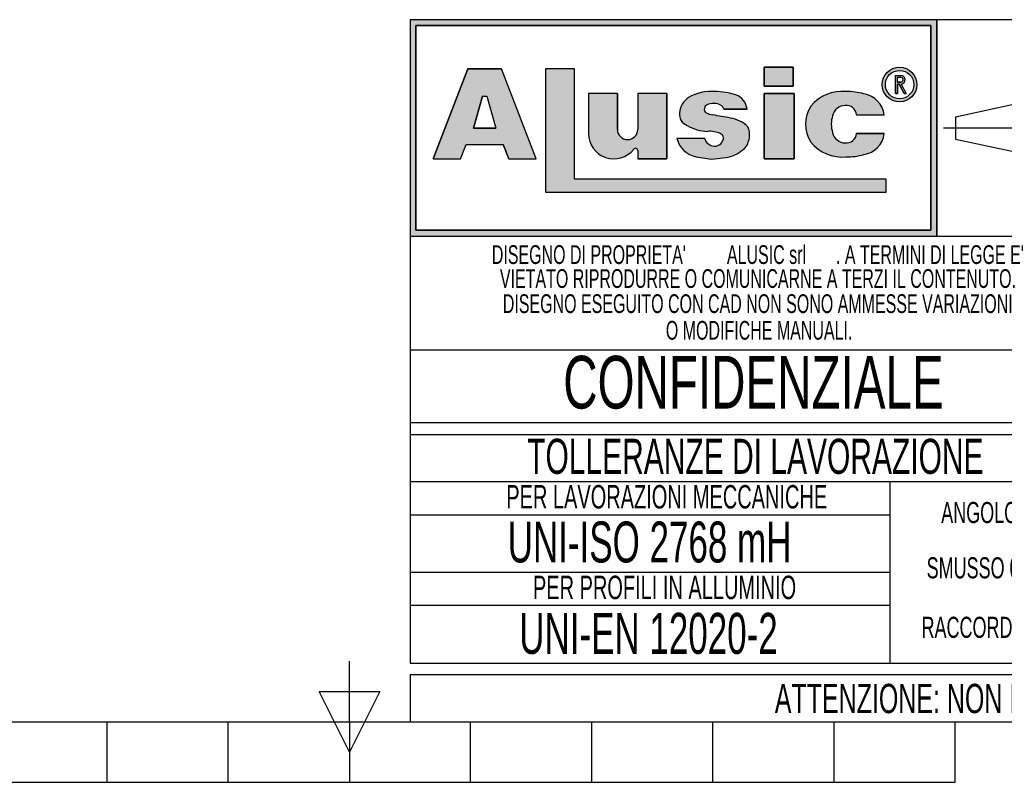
# Model space of a CAD drawing. Header units: millimetres. Extents: x 0 to 420, y 0 to 297.
# Tile 4 of 19: x 182 to 266, y 0 to 65. Entities that reach past the tile are written whole.
import ezdxf
from ezdxf.enums import TextEntityAlignment as Align

# ---------------------------------------------------------------- set-up
doc = ezdxf.new("R2010")
doc.units = ezdxf.units.MM
doc.linetypes.add('CENTERX2', pattern=[20.319999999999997, 12.7, -2.54, 2.54, -2.54])
doc.layers.add('CARTIGLIO', color=140, linetype='Continuous')
doc.styles.add('SLDTEXTSTYLE0', font='TXT', dxfattribs={"width": 0.6382978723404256})
doc.styles.add('SLDTEXTSTYLE1', font='TXT', dxfattribs={"width": 0.675})

# ---------------------------------------------------------------- blocks, each defined once
blk = doc.blocks.new('SW_NOTE_0_1')
at = {"layer": 'CARTIGLIO', "color": 0, "insert": (85.40558510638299, 3.222669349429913), "char_height": 2.5, "attachment_point": 2, "style": 'SLDTEXTSTYLE0'}
blk.add_mtext("ATTENZIONE: NON INTERPRETARE IL DISEGNO. IN CASO DI QUOTE MANCANTI O POCO CHIARE CONSULTARE L'UFFICIO TECNICO", dxfattribs=at)
blk = doc.blocks.new('SW_NOTE_0_14')
at = {"layer": 'CARTIGLIO', "color": 0, "insert": (6.67819148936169, 2.320321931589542), "char_height": 1.8, "attachment_point": 2, "style": 'SLDTEXTSTYLE0'}
blk.add_mtext("ANGOLO ±10'", dxfattribs=at)
blk = doc.blocks.new('SW_NOTE_0_15')
at = {"layer": 'CARTIGLIO', "color": 0, "insert": (23.93617021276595, 3.867203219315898), "char_height": 3, "attachment_point": 2, "style": 'SLDTEXTSTYLE0'}
blk.add_mtext('TOLLERANZE DI LAVORAZIONE', dxfattribs=at)
blk = doc.blocks.new('SW_NOTE_0_16')
at = {"layer": 'CARTIGLIO', "color": 0, "insert": (21.07265624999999, 5.800804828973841), "char_height": 4.500000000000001, "attachment_point": 2, "style": 'SLDTEXTSTYLE1'}
blk.add_mtext('CONFIDENZIALE', dxfattribs=at)
blk = doc.blocks.new('SW_NOTE_0_17')
at = {"layer": 'CARTIGLIO', "color": 0, "insert": (28.04255319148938, 2.062508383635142), "char_height": 1.6, "attachment_point": 2, "style": 'SLDTEXTSTYLE0'}
blk.add_mtext('DISEGNO ESEGUITO CON CAD NON SONO AMMESSE VARIAZIONI', dxfattribs=at)
blk = doc.blocks.new('SW_NOTE_0_18')
at = {"layer": 'CARTIGLIO', "color": 0, "insert": (27.3404255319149, 2.062508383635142), "char_height": 1.6, "attachment_point": 2, "style": 'SLDTEXTSTYLE0'}
blk.add_mtext('VIETATO RIPRODURRE O COMUNICARNE A TERZI IL CONTENUTO.', dxfattribs=at)
blk = doc.blocks.new('SW_NOTE_0_19')
at = {"layer": 'CARTIGLIO', "color": 0, "insert": (7.587765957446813, 2.320321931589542), "char_height": 1.8, "attachment_point": 2, "style": 'SLDTEXTSTYLE0'}
blk.add_mtext('SMUSSO 0.5x45°', dxfattribs=at)
blk = doc.blocks.new('SW_NOTE_0_20')
at = {"layer": 'CARTIGLIO', "color": 0, "insert": (10.40425531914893, 2.062508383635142), "char_height": 1.6, "attachment_point": 2, "style": 'SLDTEXTSTYLE0'}
blk.add_mtext('O MODIFICHE MANUALI.', dxfattribs=at)
blk = doc.blocks.new('SW_NOTE_0_21')
at = {"layer": 'CARTIGLIO', "color": 0, "char_height": 1.6, "attachment_point": 2, "style": 'SLDTEXTSTYLE0'}
for s, insert in [("DISEGNO DI PROPRIETA'", (10.27659574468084, 2.062508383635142)), ('ALUSIC srl', (25.45120500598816, 2.062508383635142)), (". A TERMINI DI LEGGE E'", (39.41078027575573, 2.062508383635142))]:
    blk.add_mtext(s, dxfattribs=dict(at, insert=insert))
blk = doc.blocks.new('SW_NOTE_0_22')
at = {"layer": 'CARTIGLIO', "color": 0, "insert": (8.569148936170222, 2.320321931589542), "char_height": 1.8, "attachment_point": 2, "style": 'SLDTEXTSTYLE0'}
blk.add_mtext('RACCORDO R 0.5', dxfattribs=at)
blk = doc.blocks.new('SW_NOTE_0_23')
at = {"layer": 'CARTIGLIO', "color": 0, "insert": (18.30319148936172, 2.578135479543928), "char_height": 2, "attachment_point": 2, "style": 'SLDTEXTSTYLE0'}
blk.add_mtext('PER LAVORAZIONI MECCANICHE', dxfattribs=at)
blk = doc.blocks.new('SW_NOTE_0_24')
at = {"layer": 'CARTIGLIO', "color": 0, "insert": (15.68484042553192, 4.511737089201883), "char_height": 3.5, "attachment_point": 2, "style": 'SLDTEXTSTYLE0'}
blk.add_mtext('UNI-ISO 2768 mH', dxfattribs=at)
blk = doc.blocks.new('SW_NOTE_0_25')
at = {"layer": 'CARTIGLIO', "color": 0, "insert": (13.85638297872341, 2.578135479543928), "char_height": 2, "attachment_point": 2, "style": 'SLDTEXTSTYLE0'}
blk.add_mtext('PER PROFILI IN ALLUMINIO', dxfattribs=at)
blk = doc.blocks.new('SW_NOTE_0_26')
at = {"layer": 'CARTIGLIO', "color": 0, "insert": (14.05585106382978, 4.511737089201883), "char_height": 3.5, "attachment_point": 2, "style": 'SLDTEXTSTYLE0'}
blk.add_mtext('UNI-EN 12020-2', dxfattribs=at)
blk = doc.blocks.new('Cartiglio ALUSIC')
at = {"layer": 'CARTIGLIO'}
h = blk.add_hatch(color=256, dxfattribs=at)
h.paths.add_polyline_path([(113.971100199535, 149.9990413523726), (113.971100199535, 131.4990413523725), (158.971100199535, 131.4990413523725), (158.971100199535, 149.9990413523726)], flags=0)
h.paths.add_polyline_path([(114.471100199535, 131.9990413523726), (114.471100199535, 149.4990413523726), (158.471100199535, 149.4990413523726), (158.471100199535, 131.9990413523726)], flags=0)
h = blk.add_hatch(color=256, dxfattribs=at)
h.paths.add_polyline_path([(118.292263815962, 138.1064632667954), (118.7611454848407, 139.3206628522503), (121.9303757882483, 139.3206628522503), (122.3992574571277, 138.1064632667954), (124.7510688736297, 138.1064632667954), (121.7833115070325, 145.7916640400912), (118.9082097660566, 145.7916640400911), (115.9404523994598, 138.1064632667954)], flags=0)
h.paths.add_polyline_path([(119.3961687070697, 140.7216809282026), (120.1708764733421, 143.4547391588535), (120.5206447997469, 143.4547391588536), (121.2953525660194, 140.721680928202)], flags=0)
for points in [[(128.0219401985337, 145.7956943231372), (125.5527056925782, 145.7956943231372), (125.5527056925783, 135.2696801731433), (154.6424359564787, 135.2696801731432), (154.6424359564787, 136.3597302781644), (128.0219401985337, 136.3597302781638)], [(144.2116339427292, 145.9308884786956), (144.2116339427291, 144.3245774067), (146.6985305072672, 144.3245774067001), (146.6985305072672, 145.9308884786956)], [(146.7838932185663, 143.6808359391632), (144.2116339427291, 143.6808359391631), (144.2116339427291, 138.1064632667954), (146.7838932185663, 138.1064632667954)]]:
    blk.add_hatch(color=256, dxfattribs=at).paths.add_polyline_path(points, flags=0)
h = blk.add_hatch(color=256, dxfattribs=at)
edge = h.paths.add_edge_path(flags=0)
edge.add_arc((155.7921827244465, 144.4510199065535), 1.479868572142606, 0, 360)
edge = h.paths.add_edge_path(flags=0)
edge.add_arc((155.7921827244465, 144.4510199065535), 1.214864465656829, 0, 360)
h = blk.add_hatch(color=256, dxfattribs=at)
edge = h.paths.add_edge_path(flags=0)
edge.add_arc((155.8903200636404, 144.8676091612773), 0.3723980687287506, 277.1406326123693, 450.0000000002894)
edge.add_line((155.8903200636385, 145.240007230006), (155.450204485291, 145.240007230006))
edge.add_line((155.450204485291, 145.240007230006), (155.450204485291, 143.6880606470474))
edge.add_line((155.450204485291, 143.6880606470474), (155.605611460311, 143.6880606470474))
edge.add_line((155.605611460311, 143.6880606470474), (155.605611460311, 144.4952110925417))
edge.add_line((155.605611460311, 144.4952110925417), (155.764003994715, 144.4952110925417))
edge.add_line((155.764003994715, 144.4952110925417), (156.171212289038, 143.6880606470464))
edge.add_line((156.171212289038, 143.6880606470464), (156.3452765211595, 143.6880606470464))
edge.add_line((156.3452765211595, 143.6880606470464), (155.9366110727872, 144.4980993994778))
edge = h.paths.add_edge_path(flags=0)
edge.add_line((155.6056114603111, 145.0846002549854), (155.8903200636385, 145.0846002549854))
edge.add_arc((155.8903200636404, 144.8676091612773), 0.2169910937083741, -90.00000000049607, 90.00000000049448, ccw=False)
edge.add_line((155.8903200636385, 144.6506180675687), (155.6056114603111, 144.6506180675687))
edge.add_line((155.6056114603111, 144.6506180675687), (155.6056114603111, 145.0846002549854))
h = blk.add_hatch(color=256, dxfattribs=at)
edge = h.paths.add_edge_path(flags=0)
edge.add_line((139.7219511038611, 138.0874905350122), (140.9616140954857, 138.2313935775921))
edge.add_arc((140.6251358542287, 140.9172664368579), 2.706867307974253, 277.1406456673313, 311.0032214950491)
edge.add_arc((141.7459062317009, 139.8536948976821), 1.178212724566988, 303.7868133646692, 347.8980612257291)
edge.add_arc((141.0550130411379, 140.1458147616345), 1.920162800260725, 343.6935231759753, 381.4193527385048)
edge.add_arc((140.9170023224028, 138.8528855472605), 2.77207698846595, 46.00269433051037, 81.25096772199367)
edge.add_arc((133.1604335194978, 99.54681763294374), 42.8338661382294, 78.993004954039, 81.01866969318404)
edge.add_arc((140.0875549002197, 143.5111497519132), 1.672976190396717, 238.77709912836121, 261.74465207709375, ccw=False)
edge.add_arc((139.511171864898, 142.3534770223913), 0.3988810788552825, 114.64010585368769, 223.1865854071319, ccw=False)
edge.add_arc((139.9292750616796, 141.471492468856), 1.374925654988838, 90.51660503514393, 115.15343256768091, ccw=False)
edge.add_arc((139.978971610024, 141.8617877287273), 0.986530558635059, 50.69488274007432, 93.60864602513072, ccw=False)
edge.add_arc((140.2656634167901, 142.2302567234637), 0.519939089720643, 14.547573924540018, 49.4198797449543, ccw=False)
edge.add_line((140.7689329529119, 142.3608569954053), (142.7634621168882, 142.3608569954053))
edge.add_arc((141.3534729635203, 142.2214802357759), 1.416861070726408, 5.645321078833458, 71.38339334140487)
edge.add_arc((140.0918708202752, 138.6413140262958), 5.212710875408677, 70.80435731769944, 90.86664277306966)
edge.add_arc((139.6876943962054, 140.01898057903), 3.848224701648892, 85.15036290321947, 119.9120405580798)
edge.add_arc((138.7589405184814, 141.8826763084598), 1.774008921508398, 123.9309471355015, 174.9914571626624)
edge.add_arc((138.007121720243, 141.9227892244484), 1.021881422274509, 173.5516105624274, 249.3813116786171)
edge.add_arc((139.4480837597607, 143.8857829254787), 3.430150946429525, 238.3320469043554, 269.1908231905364)
edge.add_arc((139.5671105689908, 138.3083973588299), 2.154096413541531, 64.99796384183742, 94.45891481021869, ccw=False)
edge.add_arc((140.3551381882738, 139.8813550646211), 0.398545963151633, -35.586121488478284, 72.11412463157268, ccw=False)
edge.add_arc((139.9862171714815, 139.9393420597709), 0.7512299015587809, 245.201083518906, 337.29941344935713, ccw=False)
edge.add_arc((139.934335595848, 140.0154535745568), 0.8024620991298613, 192.5591591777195, 250.8523518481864, ccw=False)
edge.add_line((139.1510748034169, 139.8409601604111), (136.768183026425, 139.8409601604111))
edge.add_arc((138.8654850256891, 140.4022414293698), 2.1711085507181, 194.9824340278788, 258.3364147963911)
edge.add_line((138.4265630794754, 138.2759630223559), (139.7219511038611, 138.0874905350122))
h = blk.add_hatch(color=256, dxfattribs=at)
edge = h.paths.add_edge_path(flags=0)
edge.add_arc((151.1448446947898, 140.5631500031), 1.095489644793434, 191.1589777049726, 269.9285492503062, ccw=False)
edge.add_arc((152.2932291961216, 141.066632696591), 2.335462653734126, 162.1599290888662, 197.8400709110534, ccw=False)
edge.add_arc((151.1448446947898, 141.5701153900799), 1.095489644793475, 90.07145075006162, 168.8410222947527, ccw=False)
edge.add_arc((151.2517282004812, 141.8150308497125), 0.8574339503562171, 2.566657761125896, 97.25285314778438, ccw=False)
edge.add_line((152.108301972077, 141.8534281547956), (154.4848142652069, 141.8534281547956))
edge.add_arc((152.4212904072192, 141.6061501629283), 2.078287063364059, 6.833333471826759, 81.00039250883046)
edge.add_arc((151.336234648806, 138.6914263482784), 5.163706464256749, 74.1517675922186, 91.31975036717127)
edge.add_arc((150.8738064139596, 140.4366829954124), 3.434301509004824, 84.25969198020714, 140.8312604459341)
edge.add_arc((150.5707293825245, 141.0666326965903), 2.817144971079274, 146.8823062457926, 213.1176937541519)
edge.add_arc((150.87380641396, 141.6965823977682), 3.434301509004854, 219.1687395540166, 275.7403080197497)
edge.add_arc((151.3362346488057, 143.4418390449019), 5.163706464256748, 268.6802496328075, 285.8482324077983)
edge.add_arc((152.4212904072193, 140.5271152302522), 2.078287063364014, 278.9996074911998, 353.1666665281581)
edge.add_line((154.4848142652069, 140.2798372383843), (152.1083019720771, 140.2798372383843))
edge.add_arc((151.2517282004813, 140.3182345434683), 0.8574339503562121, 262.7471468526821, 357.4333422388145, ccw=False)
h = blk.add_hatch(color=256, dxfattribs=at)
edge = h.paths.add_edge_path(flags=0)
edge.add_arc((132.5578484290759, 140.6186164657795), 0.8721260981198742, 180, 360, ccw=False)
edge.add_line((131.6857223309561, 140.6186164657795), (131.6857223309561, 143.6808359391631))
edge.add_line((131.6857223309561, 143.6808359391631), (129.2243885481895, 143.6808359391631))
edge.add_line((129.2243885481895, 143.6808359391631), (129.2243885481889, 140.2640777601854))
edge.add_arc((131.3820030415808, 140.2640777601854), 2.157614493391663, 180, 321.9680973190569)
edge.add_arc((133.2350345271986, 138.8146685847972), 0.1949400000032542, 3.751097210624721e-10, 141.9680973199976, ccw=False)
edge.add_line((133.4299745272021, 138.8146685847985), (133.4299745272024, 138.106463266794))
edge.add_line((133.4299745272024, 138.106463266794), (135.91068894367, 138.106463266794))
edge.add_line((135.91068894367, 138.106463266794), (135.9106889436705, 143.6808359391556))
edge.add_line((135.9106889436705, 143.6808359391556), (133.4299745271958, 143.6808359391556))
edge.add_line((133.4299745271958, 143.6808359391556), (133.4299745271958, 140.6186164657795))
for p, q in [((113.971100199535, 149.9990413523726), (113.971100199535, 131.4990413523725)), ((113.971100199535, 149.9990413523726), (113.971100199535, 94.99904135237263)), ((173.971100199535, 149.9990413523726), (113.971100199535, 149.9990413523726)), ((158.971100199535, 149.9990413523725), (113.971100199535, 149.9990413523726)), ((113.971100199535, 149.9990413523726), (113.971100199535, 131.4990413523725)), ((113.971100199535, 149.9990413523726), (113.971100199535, 115.5498549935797)), ((158.971100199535, 131.4990413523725), (158.971100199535, 149.9990413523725)), ((158.971100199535, 149.9990413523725), (158.971100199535, 131.4990413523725)), ((114.471100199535, 131.9990413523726), (114.471100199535, 149.4990413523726)), ((114.471100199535, 149.4990413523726), (114.471100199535, 131.9990413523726)), ((114.471100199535, 149.4990413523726), (158.471100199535, 149.4990413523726)), ((158.471100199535, 149.4990413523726), (114.471100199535, 149.4990413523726)), ((158.471100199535, 149.4990413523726), (158.471100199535, 131.9990413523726)), ((158.471100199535, 131.9990413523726), (158.471100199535, 149.4990413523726)), ((118.9082097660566, 145.7916640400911), (115.9404523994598, 138.1064632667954)), ((115.9404523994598, 138.1064632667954), (118.9082097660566, 145.7916640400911)), ((121.7833115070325, 145.7916640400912), (118.9082097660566, 145.7916640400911)), ((118.9082097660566, 145.7916640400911), (121.7833115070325, 145.7916640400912)), ((124.7510688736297, 138.1064632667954), (121.7833115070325, 145.7916640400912)), ((124.7510688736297, 138.1064632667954), (121.7833115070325, 145.7916640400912)), ((128.0219401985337, 145.7956943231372), (125.5527056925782, 145.7956943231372)), ((125.5527056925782, 145.7956943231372), (125.5527056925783, 135.2696801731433)), ((128.0219401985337, 145.7956943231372), (125.5527056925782, 145.7956943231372)), ((125.5527056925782, 145.7956943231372), (125.5527056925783, 135.2696801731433)), ((128.0219401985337, 136.3597302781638), (128.0219401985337, 145.7956943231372)), ((128.0219401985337, 136.3597302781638), (128.0219401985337, 145.7956943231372)), ((146.6985305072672, 145.9308884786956), (144.2116339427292, 145.9308884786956)), ((144.2116339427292, 145.9308884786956), (144.2116339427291, 144.3245774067)), ((144.2116339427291, 144.3245774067), (144.2116339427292, 145.9308884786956)), ((144.2116339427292, 145.9308884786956), (146.6985305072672, 145.9308884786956)), ((146.6985305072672, 145.9308884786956), (146.6985305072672, 144.3245774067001)), ((146.6985305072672, 144.3245774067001), (146.6985305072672, 145.9308884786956)), ((155.450204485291, 143.6880606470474), (155.450204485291, 145.240007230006)), ((155.450204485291, 143.6880606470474), (155.450204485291, 145.240007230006)), ((155.450204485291, 145.240007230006), (155.8903200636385, 145.240007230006)), ((155.450204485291, 145.240007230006), (155.8903200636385, 145.240007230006)), ((155.6056114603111, 145.0846002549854), (155.8903200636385, 145.0846002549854)), ((155.6056114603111, 144.6506180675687), (155.6056114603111, 145.0846002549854)), ((155.6056114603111, 144.6506180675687), (155.6056114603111, 145.0846002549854)), ((155.6056114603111, 145.0846002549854), (155.8903200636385, 145.0846002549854)), ((144.2116339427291, 144.3245774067), (146.6985305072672, 144.3245774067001)), ((146.6985305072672, 144.3245774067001), (144.2116339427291, 144.3245774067)), ((155.6056114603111, 144.6506180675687), (155.8903200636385, 144.6506180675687)), ((155.8903200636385, 144.6506180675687), (155.6056114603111, 144.6506180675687)), ((155.605611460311, 144.4952110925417), (155.605611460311, 143.6880606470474)), ((155.605611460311, 143.6880606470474), (155.605611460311, 144.4952110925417)), ((155.764003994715, 144.4952110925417), (155.605611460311, 144.4952110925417)), ((155.605611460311, 144.4952110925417), (155.764003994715, 144.4952110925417)), ((156.171212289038, 143.6880606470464), (155.764003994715, 144.4952110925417)), ((155.764003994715, 144.4952110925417), (156.171212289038, 143.6880606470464)), ((155.9366110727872, 144.4980993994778), (156.3452765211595, 143.6880606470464)), ((155.9366110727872, 144.4980993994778), (156.3452765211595, 143.6880606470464)), ((119.3961687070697, 140.7216809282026), (120.1708764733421, 143.4547391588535)), ((120.1708764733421, 143.4547391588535), (119.3961687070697, 140.7216809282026)), ((120.1708764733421, 143.4547391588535), (120.5206447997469, 143.4547391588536)), ((120.1708764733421, 143.4547391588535), (120.5206447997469, 143.4547391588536)), ((120.5206447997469, 143.4547391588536), (121.2953525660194, 140.721680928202)), ((120.5206447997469, 143.4547391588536), (121.2953525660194, 140.721680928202)), ((129.2243885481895, 143.6808359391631), (129.2243885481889, 140.2640777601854)), ((131.6857223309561, 143.6808359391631), (129.2243885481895, 143.6808359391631)), ((131.6857223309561, 143.6808359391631), (129.2243885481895, 143.6808359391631)), ((129.2243885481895, 143.6808359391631), (129.2243885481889, 140.2640777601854)), ((131.6857223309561, 140.6186164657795), (131.6857223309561, 143.6808359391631)), ((131.6857223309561, 143.6808359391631), (131.6857223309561, 140.6186164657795)), ((135.9106889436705, 143.6808359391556), (133.4299745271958, 143.6808359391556)), ((133.4299745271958, 143.6808359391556), (133.4299745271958, 140.6186164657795)), ((133.4299745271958, 143.6808359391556), (133.4299745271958, 140.6186164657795)), ((135.9106889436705, 143.6808359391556), (133.4299745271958, 143.6808359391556)), ((135.9106889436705, 143.6808359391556), (135.91068894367, 138.106463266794)), ((135.91068894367, 138.106463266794), (135.9106889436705, 143.6808359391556)), ((146.7838932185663, 143.6808359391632), (144.2116339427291, 143.6808359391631)), ((144.2116339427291, 143.6808359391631), (144.2116339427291, 138.1064632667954)), ((144.2116339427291, 143.6808359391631), (146.7838932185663, 143.6808359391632)), ((144.2116339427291, 138.1064632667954), (144.2116339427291, 143.6808359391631)), ((146.7838932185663, 138.1064632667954), (146.7838932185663, 143.6808359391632)), ((146.7838932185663, 143.6808359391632), (146.7838932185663, 138.1064632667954)), ((155.450204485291, 143.6880606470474), (155.605611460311, 143.6880606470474)), ((155.605611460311, 143.6880606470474), (155.450204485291, 143.6880606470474)), ((156.171212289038, 143.6880606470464), (156.3452765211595, 143.6880606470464)), ((156.3452765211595, 143.6880606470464), (156.171212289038, 143.6880606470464)), ((140.7689329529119, 142.3608569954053), (142.7634621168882, 142.3608569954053)), ((142.7634621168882, 142.3608569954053), (140.7689329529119, 142.3608569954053)), ((160.5624374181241, 141.7060810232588), (166.0550106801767, 142.8872795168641)), ((152.108301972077, 141.8534281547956), (154.4848142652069, 141.8534281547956)), ((152.108301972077, 141.8534281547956), (154.4848142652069, 141.8534281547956)), ((160.5624374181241, 141.7060810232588), (160.5624374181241, 139.7920016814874)), ((121.2953525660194, 140.721680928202), (119.3961687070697, 140.7216809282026)), ((119.3961687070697, 140.7216809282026), (121.2953525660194, 140.721680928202)), ((139.1510748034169, 139.8409601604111), (136.768183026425, 139.8409601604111)), ((139.1510748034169, 139.8409601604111), (136.768183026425, 139.8409601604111)), ((154.4848142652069, 140.2798372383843), (152.1083019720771, 140.2798372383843)), ((152.1083019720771, 140.2798372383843), (154.4848142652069, 140.2798372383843)), ((160.5624374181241, 139.7920016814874), (166.0550106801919, 138.6108031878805)), ((118.292263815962, 138.1064632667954), (118.7611454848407, 139.3206628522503)), ((118.292263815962, 138.1064632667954), (118.7611454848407, 139.3206628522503)), ((118.7611454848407, 139.3206628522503), (121.9303757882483, 139.3206628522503)), ((118.7611454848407, 139.3206628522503), (121.9303757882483, 139.3206628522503)), ((122.3992574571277, 138.1064632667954), (121.9303757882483, 139.3206628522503)), ((121.9303757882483, 139.3206628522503), (122.3992574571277, 138.1064632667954)), ((133.4299745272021, 138.8146685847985), (133.4299745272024, 138.106463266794)), ((133.4299745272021, 138.8146685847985), (133.4299745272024, 138.106463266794)), ((115.9404523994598, 138.1064632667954), (118.292263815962, 138.1064632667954)), ((115.9404523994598, 138.1064632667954), (118.292263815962, 138.1064632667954)), ((122.3992574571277, 138.1064632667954), (124.7510688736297, 138.1064632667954)), ((122.3992574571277, 138.1064632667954), (124.7510688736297, 138.1064632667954)), ((133.4299745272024, 138.106463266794), (135.91068894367, 138.106463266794)), ((135.91068894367, 138.106463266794), (133.4299745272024, 138.106463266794)), ((138.4265630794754, 138.2759630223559), (139.7219511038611, 138.0874905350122)), ((138.4265630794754, 138.2759630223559), (139.7219511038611, 138.0874905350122)), ((139.7219511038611, 138.0874905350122), (140.9616140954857, 138.2313935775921)), ((139.7219511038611, 138.0874905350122), (140.9616140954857, 138.2313935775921)), ((144.2116339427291, 138.1064632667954), (146.7838932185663, 138.1064632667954)), ((146.7838932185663, 138.1064632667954), (144.2116339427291, 138.1064632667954)), ((154.6424359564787, 136.3597302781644), (128.0219401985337, 136.3597302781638)), ((154.6424359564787, 136.3597302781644), (128.0219401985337, 136.3597302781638)), ((154.6424359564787, 135.2696801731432), (154.6424359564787, 136.3597302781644)), ((154.6424359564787, 135.2696801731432), (154.6424359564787, 136.3597302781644)), ((125.5527056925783, 135.2696801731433), (154.6424359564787, 135.2696801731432)), ((125.5527056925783, 135.2696801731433), (154.6424359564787, 135.2696801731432)), ((113.971100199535, 131.4990413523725), (158.971100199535, 131.4990413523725)), ((113.971100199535, 131.4990413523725), (173.971100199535, 131.4990413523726)), ((158.471100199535, 131.9990413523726), (114.471100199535, 131.9990413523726)), ((114.471100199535, 131.9990413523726), (158.471100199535, 131.9990413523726)), ((173.971100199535, 121.7636603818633), (113.971100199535, 121.7636603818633)), ((173.971100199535, 115.5498549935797), (113.971100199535, 115.5498549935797)), ((113.971100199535, 114.5498549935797), (173.971100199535, 114.5498549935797)), ((113.971100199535, 114.5498549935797), (113.971100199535, 94.99904135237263)), ((173.9571410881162, 110.4900006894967), (113.9571410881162, 110.4900006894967)), ((154.9806365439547, 94.99904135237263), (154.9806365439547, 110.4900006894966)), ((113.971100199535, 107.6716313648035), (154.9806365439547, 107.6716313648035)), ((154.9806365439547, 102.7445210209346), (113.971100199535, 102.7445210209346)), ((113.9850593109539, 99.96496483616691), (154.9945956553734, 99.96496483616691)), ((113.971100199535, 94.99904135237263), (173.971100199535, 94.99904135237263)), ((313.621100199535, 93.99904135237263), (113.971100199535, 93.99904135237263)), ((113.971100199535, 93.99904135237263), (113.971100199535, 89.99904135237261)), ((113.971100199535, 89.99904135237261), (313.621100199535, 89.99904135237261))]:
    blk.add_line(p, q, dxfattribs=at)
at = {"layer": 'CARTIGLIO', "linetype": 'CENTERX2'}
blk.add_line((159.5584198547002, 140.749041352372), (173.3837805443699, 140.749041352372), dxfattribs=at)
at = {"layer": 'CARTIGLIO', "linetype": 'Continuous'}
blk.add_line((113.9695322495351, 89.99904135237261), (313.621100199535, 89.99904135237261), dxfattribs=at)
at = {"layer": 'CARTIGLIO'}
for radius in [1.479868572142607, 1.479868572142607, 1.214864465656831, 1.214864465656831]:
    blk.add_circle((155.7921827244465, 144.4510199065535), radius, dxfattribs=at)
for centre, radius, start, end in [((155.8903200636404, 144.8676091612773), 0.3723980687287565, 277.1406326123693, 90.00000000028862), ((155.8903200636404, 144.8676091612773), 0.3723980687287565, 277.1406326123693, 90.00000000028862), ((155.8903200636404, 144.8676091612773), 0.2169910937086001, 269.9999999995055, 90.00000000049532), ((155.8903200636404, 144.8676091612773), 0.2169910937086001, 269.9999999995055, 90.00000000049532), ((139.6876943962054, 140.01898057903), 3.848224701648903, 85.15036290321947, 119.9120405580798), ((139.6876943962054, 140.01898057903), 3.848224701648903, 85.15036290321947, 119.9120405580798), ((140.0918708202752, 138.6413140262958), 5.212710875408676, 70.80435731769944, 90.86664277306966), ((140.0918708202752, 138.6413140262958), 5.212710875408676, 70.80435731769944, 90.86664277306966), ((150.8738064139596, 140.4366829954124), 3.434301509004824, 84.25969198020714, 140.8312604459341), ((150.8738064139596, 140.4366829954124), 3.434301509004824, 84.25969198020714, 140.8312604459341), ((151.336234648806, 138.6914263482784), 5.163706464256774, 74.1517675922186, 91.31975036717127), ((151.336234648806, 138.6914263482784), 5.163706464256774, 74.1517675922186, 91.31975036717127), ((138.7589405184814, 141.8826763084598), 1.774008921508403, 123.9309471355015, 174.9914571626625), ((138.7589405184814, 141.8826763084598), 1.774008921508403, 123.9309471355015, 174.9914571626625), ((141.3534729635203, 142.2214802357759), 1.416861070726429, 5.645321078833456, 71.38339334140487), ((141.3534729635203, 142.2214802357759), 1.416861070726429, 5.645321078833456, 71.38339334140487), ((152.4212904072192, 141.6061501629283), 2.078287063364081, 6.833333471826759, 81.00039250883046), ((152.4212904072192, 141.6061501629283), 2.078287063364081, 6.833333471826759, 81.00039250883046), ((139.511171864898, 142.3534770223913), 0.3988810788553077, 114.6401058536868, 223.1865854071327), ((139.511171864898, 142.3534770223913), 0.3988810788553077, 114.6401058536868, 223.1865854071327), ((139.9292750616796, 141.471492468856), 1.374925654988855, 90.51660503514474, 115.1534325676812), ((139.9292750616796, 141.471492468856), 1.374925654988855, 90.51660503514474, 115.1534325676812), ((139.978971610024, 141.8617877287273), 0.9865305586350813, 50.69488274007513, 93.60864602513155), ((139.978971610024, 141.8617877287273), 0.9865305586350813, 50.69488274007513, 93.60864602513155), ((140.2656634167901, 142.2302567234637), 0.5199390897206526, 14.5475739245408, 49.41987974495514), ((140.2656634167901, 142.2302567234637), 0.5199390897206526, 14.5475739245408, 49.41987974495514), ((150.5707293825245, 141.0666326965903), 2.81714497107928, 146.8823062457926, 213.1176937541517), ((150.5707293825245, 141.0666326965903), 2.81714497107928, 146.8823062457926, 213.1176937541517), ((151.1448446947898, 141.5701153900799), 1.095489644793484, 90.07145075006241, 168.8410222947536), ((151.1448446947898, 141.5701153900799), 1.095489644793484, 90.07145075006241, 168.8410222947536), ((151.2517282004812, 141.8150308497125), 0.8574339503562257, 2.566657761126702, 97.25285314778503), ((151.2517282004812, 141.8150308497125), 0.8574339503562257, 2.566657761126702, 97.25285314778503), ((138.007121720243, 141.9227892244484), 1.021881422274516, 173.5516105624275, 249.381311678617), ((138.007121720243, 141.9227892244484), 1.021881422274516, 173.5516105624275, 249.381311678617), ((140.0875549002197, 143.5111497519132), 1.672976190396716, 238.777099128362, 261.7446520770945), ((140.0875549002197, 143.5111497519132), 1.672976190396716, 238.777099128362, 261.7446520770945), ((133.1604335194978, 99.54681763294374), 42.83386613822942, 78.993004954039, 81.01866969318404), ((133.1604335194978, 99.54681763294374), 42.83386613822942, 78.993004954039, 81.01866969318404), ((140.9170023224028, 138.8528855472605), 2.77207698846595, 46.00269433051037, 81.25096772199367), ((140.9170023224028, 138.8528855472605), 2.77207698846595, 46.00269433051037, 81.25096772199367), ((152.2932291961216, 141.066632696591), 2.335462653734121, 162.159929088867, 197.8400709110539), ((152.2932291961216, 141.066632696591), 2.335462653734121, 162.159929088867, 197.8400709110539), ((132.5578484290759, 140.6186164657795), 0.8721260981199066, 180, 0), ((132.5578484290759, 140.6186164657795), 0.8721260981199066, 180, 0), ((139.4480837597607, 143.8857829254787), 3.430150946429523, 238.3320469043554, 269.1908231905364), ((139.4480837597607, 143.8857829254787), 3.430150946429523, 238.3320469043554, 269.1908231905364), ((141.0550130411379, 140.1458147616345), 1.920162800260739, 343.6935231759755, 21.41935273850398), ((141.0550130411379, 140.1458147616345), 1.920162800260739, 343.6935231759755, 21.41935273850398), ((131.3820030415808, 140.2640777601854), 2.157614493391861, 180, 321.9680973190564), ((131.3820030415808, 140.2640777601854), 2.157614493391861, 180, 321.9680973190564), ((138.8654850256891, 140.4022414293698), 2.171108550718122, 194.9824340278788, 258.3364147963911), ((138.8654850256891, 140.4022414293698), 2.171108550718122, 194.9824340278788, 258.3364147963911), ((139.934335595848, 140.0154535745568), 0.8024620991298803, 192.5591591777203, 250.8523518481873), ((139.934335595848, 140.0154535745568), 0.8024620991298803, 192.5591591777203, 250.8523518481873), ((139.5671105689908, 138.3083973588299), 2.154096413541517, 64.99796384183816, 94.45891481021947), ((139.5671105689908, 138.3083973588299), 2.154096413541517, 64.99796384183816, 94.45891481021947), ((139.9862171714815, 139.9393420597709), 0.7512299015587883, 245.2010835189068, 337.2994134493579), ((139.9862171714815, 139.9393420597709), 0.7512299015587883, 245.2010835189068, 337.2994134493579), ((140.3551381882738, 139.8813550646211), 0.398545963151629, 324.4138785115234, 72.11412463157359), ((140.3551381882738, 139.8813550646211), 0.398545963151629, 324.4138785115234, 72.11412463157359), ((151.1448446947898, 140.5631500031), 1.095489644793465, 191.1589777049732, 269.9285492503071), ((151.1448446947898, 140.5631500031), 1.095489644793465, 191.1589777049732, 269.9285492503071), ((151.2517282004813, 140.3182345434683), 0.8574339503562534, 262.7471468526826, 357.4333422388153), ((151.2517282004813, 140.3182345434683), 0.8574339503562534, 262.7471468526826, 357.4333422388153), ((152.4212904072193, 140.5271152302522), 2.078287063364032, 278.9996074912, 353.1666665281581), ((152.4212904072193, 140.5271152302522), 2.078287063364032, 278.9996074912, 353.1666665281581), ((133.2350345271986, 138.8146685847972), 0.1949400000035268, 3.759104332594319e-10, 141.9680973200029), ((133.2350345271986, 138.8146685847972), 0.1949400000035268, 3.759104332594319e-10, 141.9680973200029), ((140.6251358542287, 140.9172664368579), 2.706867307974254, 277.1406456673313, 311.0032214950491), ((140.6251358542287, 140.9172664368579), 2.706867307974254, 277.1406456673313, 311.0032214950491), ((141.7459062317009, 139.8536948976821), 1.178212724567, 303.7868133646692, 347.8980612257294), ((141.7459062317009, 139.8536948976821), 1.178212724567, 303.7868133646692, 347.8980612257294), ((150.87380641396, 141.6965823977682), 3.434301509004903, 219.1687395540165, 275.7403080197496), ((150.87380641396, 141.6965823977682), 3.434301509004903, 219.1687395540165, 275.7403080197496), ((151.3362346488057, 143.4418390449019), 5.163706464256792, 268.6802496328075, 285.8482324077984), ((151.3362346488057, 143.4418390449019), 5.163706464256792, 268.6802496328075, 285.8482324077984)]:
    blk.add_arc(centre, radius, start, end, dxfattribs=at)
at = {"layer": 'CARTIGLIO', "color": 140}
for name, p in [('SW_NOTE_0_21', (118.9711016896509, 128.6603244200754)), ('SW_NOTE_0_18', (116.3533271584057, 126.6141659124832)), ('SW_NOTE_0_17', (115.6355512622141, 124.4682551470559)), ('SW_NOTE_0_20', (133.3899886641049, 122.1920407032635)), ('SW_NOTE_0_16', (122.2362996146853, 115.4679531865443)), ('SW_NOTE_0_15', (119.5374520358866, 110.3183836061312)), ('SW_NOTE_0_23', (117.6003680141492, 107.6481432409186)), ('SW_NOTE_0_14', (157.5950277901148, 106.4612057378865)), ('SW_NOTE_0_24', (118.7522918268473, 102.6005131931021)), ('SW_NOTE_0_19', (156.6725276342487, 101.7341689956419)), ('SW_NOTE_0_25', (121.8587729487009, 99.90266357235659)), ('SW_NOTE_0_26', (120.2859705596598, 94.78943414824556)), ('SW_NOTE_0_22', (155.6312777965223, 96.6517264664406)), ('SW_NOTE_0_1', (127.6311861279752, 90.01640253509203))]:
    blk.add_blockref(name, p, dxfattribs=at)
at = {"layer": 'CARTIGLIO', "color": 140, "style": 'SLDTEXTSTYLE0', "width": 0.6382978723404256}
for tag, height, p in [('AUTOATTR1', 3.5, (223.449403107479, 133.7003798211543)), ('AUTOATTR2', 3.5, (221.9290871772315, 127.4217635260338)), ('AUTOATTR11', 3.5, (222.8622803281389, 121.4105734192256)), ('AUTOATTR8', 4, (219.2444208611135, 110.0025032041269)), ('AUTOATTR9', 4, (218.1221976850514, 100.4234402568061)), ('AUTOATTR0', 4, (249.0325362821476, 100.3118048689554))]:
    blk.add_attdef(tag, text='', height=height, dxfattribs=at).set_placement(p, align=Align.TOP_CENTER)
at = {"layer": 'CARTIGLIO', "color": 140}
for tag in ['AUTOATTR13', 'AUTOATTR12', 'AUTOATTR10', 'AUTOATTR7', 'AUTOATTR6', 'AUTOATTR5', 'AUTOATTR4', 'AUTOATTR3']:
    blk.add_attdef(tag, (0, 0), '', height=4, dxfattribs=at)

msp = doc.modelspace()

# ---------------------------------------------------------------- linework, layer by layer
at = {"layer": 'CARTIGLIO', "linetype": 'Continuous'}
for p, q in [((210.0037561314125, 5.171001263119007), (210.0037561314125, 10.34521728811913)), ((207.4166481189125, 7.758109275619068), (212.5908641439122, 7.758109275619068)), ((210.0037561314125, 2.583893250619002), (207.4166481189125, 7.758109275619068)), ((212.5908641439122, 7.758109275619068), (210.0037561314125, 2.583893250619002)), ((5.180115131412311, 5.171001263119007), (414.8273971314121, 5.171001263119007)), ((189.3068920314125, -0.003214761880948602), (189.3068920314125, 5.171001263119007)), ((199.6553240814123, -0.003214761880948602), (199.6553240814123, 5.171001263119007)), ((210.0037561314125, 5.171001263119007), (210.0037561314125, -0.003214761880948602)), ((215.1758291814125, 5.171001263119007), (414.8273971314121, 5.171001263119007)), ((220.3521881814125, -0.003214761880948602), (220.3521881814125, 5.171001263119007)), ((230.7006202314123, -0.003214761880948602), (230.7006202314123, 5.171001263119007)), ((241.0490522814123, -0.003214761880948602), (241.0490522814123, 5.171001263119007)), ((251.3974843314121, -0.003214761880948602), (251.3974843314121, 5.171001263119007)), ((261.7459163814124, -0.003214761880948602), (261.7459163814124, 5.171001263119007)), ((158.2615958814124, -0.003214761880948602), (261.7459163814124, -0.003214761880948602))]:
    msp.add_line(p, q, dxfattribs=at)
at = {"layer": 'CARTIGLIO'}
msp.add_line((215.1773971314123, 5.171001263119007), (414.8273971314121, 5.171001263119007), dxfattribs=at)

# ---------------------------------------------------------------- block references
msp.add_blockref('Cartiglio ALUSIC', (101.206296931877, -84.82804008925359), dxfattribs=at)

doc.saveas('drawing.dxf')
